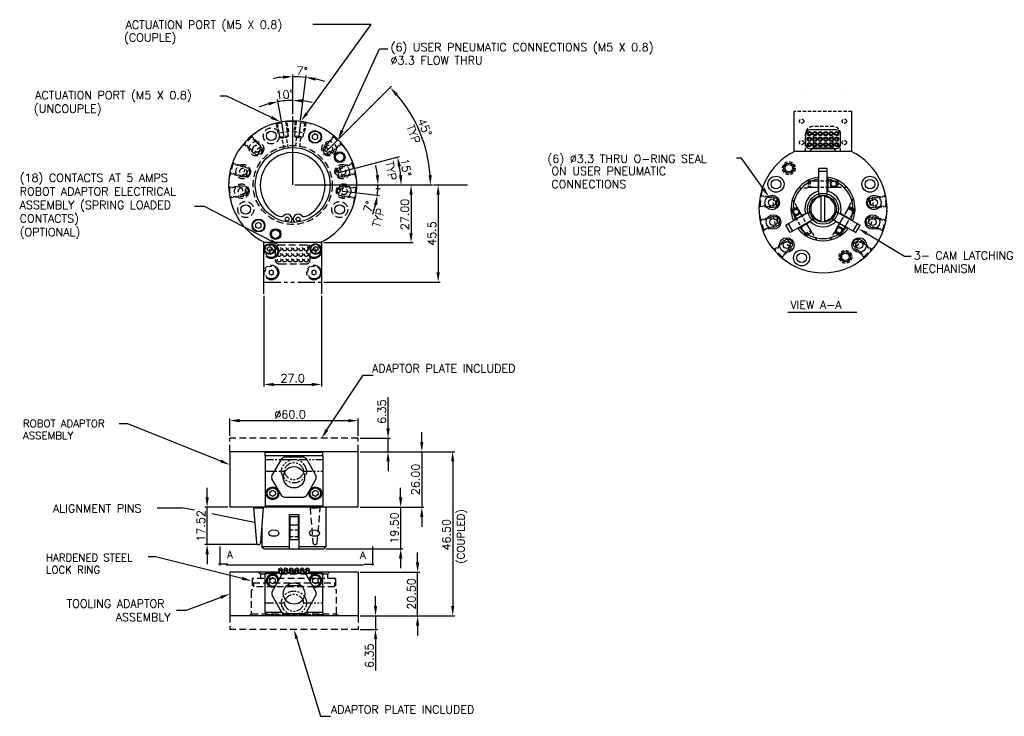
# Model space of a CAD drawing. Extents: x 179 to 640, y -81 to 245.
import ezdxf

# ---------------------------------------------------------------- set-up
doc = ezdxf.new("R2010")
doc.units = 0
doc.header["$LTSCALE"] = 12.7
doc.header["$MEASUREMENT"] = 0
doc.header["$PDMODE"] = 2
doc.header["$PDSIZE"] = 1
for name, pattern in [('HIDDEN', [0.375, 0.25, -0.125]), ('HIDDEN2', [0.1875, 0.125, -0.0625]), ('PHANTOM', [2.5, 1.25, -0.25, 0.25, -0.25, 0.25, -0.25]), ('PHANTOM2', [1.25, 0.625, -0.125, 0.125, -0.125, 0.125, -0.125])]:
    doc.linetypes.add(name, pattern=pattern)
doc.layers.get('0').update_dxf_attribs({"color": 4, "linetype": 'CONTINUOUS'})
doc.layers.get('DEFPOINTS').update_dxf_attribs({"linetype": 'CONTINUOUS'})
for name, color, linetype in [('0003-B38N', 7, 'CONTINUOUS'), ('DIM', 7, 'CONTINUOUS'), ('HIDDEN', 2, 'HIDDEN'), ('OBJECT', 4, 'CONTINUOUS'), ('PHANTOM', 1, 'PHANTOM'), ('TEXT', 7, 'CONTINUOUS')]:
    doc.layers.add(name, color=color, linetype=linetype)
doc.styles.add('BALLOON', font='romans', dxfattribs={"height": 3.5})
doc.styles.add('ROMANS', font='ROMANS', dxfattribs={"height": 3.81})

msp = doc.modelspace()

# ---------------------------------------------------------------- linework, layer by layer
at = {"color": 0, "linetype": 'ByBlock'}
for p, q in [((307.27, 200.47), (307.27, 219.1)), ((310.99, 197.66), (313.57, 218.72)), ((328.84, 188.95), (353.58, 213.7)), ((307.27, 200.47), (307.27, 208.01)), ((301.98, 197.42), (300.22, 207.39)), ((336.73, 175.28), (357.24, 180.77)), ((308.27, 167.38), (363.67, 167.38)), ((316.04, 167.38), (372.77, 167.38)), ((316.04, 167.38), (359, 167.38)), ((373.18, 167.38), (389.07, 167.38)), ((373.77, 167.38), (376.37, 167.38)), ((362.67, 162.81), (362.67, 144.95)), ((375.37, 162.81), (375.37, 126.45)), ((321.77, 140.38), (363.67, 140.38)), ((321.77, 121.88), (376.37, 121.88)), ((293.77, 115.38), (293.77, 72.94)), ((320.77, 115.38), (320.77, 72.94)), ((298.34, 73.94), (316.2, 73.94)), ((351.92, 53.38), (351.92, 67.99)), ((277.85, 49.81), (277.85, 57.99)), ((282.42, 56.99), (333.28, 56.99)), ((337.85, 49.81), (337.85, 57.99)), ((367.69, 47.03), (367.69, 51.6)), ((338.85, 48.81), (352.92, 48.81)), ((351.92, 42.46), (351.92, 48.81)), ((338.85, 42.46), (383.17, 42.46)), ((338.85, 42.46), (352.92, 42.46)), ((338.85, 42.46), (368.69, 42.46)), ((367.69, 42.46), (367.69, 16.46)), ((351.92, 37.89), (351.92, 33.32)), ((382.17, 37.89), (382.17, -29.86)), ((267.21, 21.03), (267.21, 25.6)), ((357.81, 21.03), (357.81, 25.6)), ((276.85, 16.46), (266.21, 16.46)), ((267.21, -1.06), (267.21, 16.46)), ((338.85, 16.46), (358.81, 16.46)), ((338.85, 16.46), (368.69, 16.46)), ((357.81, 16.46), (357.81, -3.04)), ((367.69, 11.89), (367.69, 7.32)), ((290.27, -1.06), (266.21, -1.06)), ((322.85, -3.04), (358.81, -3.04)), ((267.21, -5.63), (267.21, -10.2)), ((357.81, -7.61), (357.81, -12.18)), ((365.74, -9.36), (365.74, -4.79)), ((338.85, -13.93), (366.74, -13.93)), ((365.74, -34.43), (365.74, -13.93)), ((346.04, -29.86), (346.04, -25.29)), ((338.85, -34.43), (383.17, -34.43)), ((338.85, -34.43), (366.74, -34.43)), ((338.85, -34.43), (347.04, -34.43)), ((346.04, -34.43), (346.04, -40.78)), ((338.85, -40.78), (347.04, -40.78)), ((365.74, -39), (365.74, -43.57)), ((346.04, -45.35), (346.04, -59.96))]:
    msp.add_line(p, q, dxfattribs=at)
for radius, start, end in [(50.72, 95.1646, 100.3291), (50.72, 83, 90), (50.72, 72.6709, 77.8354), (64.5, 4.0606, 40.9394), (39.63, 106.6116, 113.2232), (39.63, 90, 100), (39.63, 76.7768, 83.3884), (50.73, 5.163, 9.837)]:
    msp.add_arc((307.27, 167.38), radius, start, end, dxfattribs=at)
for points in [[(302.67, 218.66), (302.74, 217.13), (307.27, 218.1)], [(317.83, 216.21), (318.09, 217.71), (313.45, 217.72)], [(355.44, 209.13), (356.55, 210.16), (352.88, 212.99)], [(311.79, 205.99), (311.88, 207.51), (307.27, 207.01)], [(295.77, 206.1), (296.12, 204.61), (300.39, 206.41)], [(356.51, 175.89), (358, 176.22), (356.28, 180.51)], [(358.56, 171.98), (357.04, 171.91), (358, 167.38)], [(372.37, 171.98), (370.85, 171.92), (371.77, 167.38)], [(361.91, 162.81), (363.43, 162.81), (362.67, 167.38)], [(374.61, 162.81), (376.13, 162.81), (375.37, 167.38)], [(361.91, 144.95), (363.43, 144.95), (362.67, 140.38)], [(374.61, 126.45), (376.13, 126.45), (375.37, 121.88)], [(298.34, 74.7), (298.34, 73.18), (293.77, 73.94)], [(316.2, 74.7), (316.2, 73.18), (320.77, 73.94)], [(282.42, 57.75), (282.42, 56.23), (277.85, 56.99)], [(333.28, 57.75), (333.28, 56.23), (337.85, 56.99)], [(351.16, 53.38), (352.68, 53.38), (351.92, 48.81)], [(366.93, 47.03), (368.46, 47.03), (367.69, 42.46)], [(351.16, 37.89), (352.68, 37.89), (351.92, 42.46)], [(381.41, 37.89), (382.93, 37.89), (382.17, 42.46)], [(266.45, 21.03), (267.98, 21.03), (267.21, 16.46)], [(357.05, 21.03), (358.58, 21.03), (357.81, 16.46)], [(366.93, 11.89), (368.46, 11.89), (367.69, 16.46)], [(266.45, -5.63), (267.98, -5.63), (267.21, -1.06)], [(357.05, -7.61), (358.58, -7.61), (357.81, -3.04)], [(364.97, -9.36), (366.5, -9.36), (365.74, -13.93)], [(345.28, -29.86), (346.8, -29.86), (346.04, -34.43)], [(381.41, -29.86), (382.93, -29.86), (382.17, -34.43)], [(364.97, -39), (366.5, -39), (365.74, -34.43)], [(345.28, -45.35), (346.8, -45.35), (346.04, -40.78)]]:
    msp.add_solid(points, dxfattribs=at)
at = {"layer": '0003-B38N', "color": 7, "linetype": 'Continuous'}
for p, q in [((293.77, 140.38), (294.2, 140.38)), ((320.35, 140.38), (320.77, 140.38))]:
    msp.add_line(p, q, dxfattribs=at)
at = {"layer": 'DEFPOINTS', "color": 0, "linetype": 'ByBlock'}
for p in [(309.34, 218.06), (304.97, 206.94), (307.27, 199.47), (307.27, 199.47), (302.06, 196.93), (302.06, 196.93), (302.15, 196.44), (310.87, 196.66), (310.93, 197.16), (303.28, 190.03), (310.07, 190.21), (328.13, 188.24), (322.83, 182.94), (369.57, 184.08), (328.52, 173.08), (335.77, 175.02), (357.81, 171.81), (307.27, 167.38), (307.27, 167.38), (307.27, 167.38), (307.27, 167.38), (307.27, 167.38), (315.04, 167.38), (315.04, 167.38), (372.18, 167.38), (372.77, 167.38), (330.6, 164.52), (330.6, 164.52), (336.55, 163.79), (336.55, 163.79), (284.62, 147.71), (293.27, 146.38), (320.77, 140.38), (362.67, 140.38), (320.77, 121.88), (375.37, 121.88), (293.77, 116.38), (320.77, 116.38), (388.07, 92.41), (320.77, 73.94), (337.85, 56.99), (277.85, 48.81), (337.85, 48.81), (337.85, 48.81), (337.85, 48.81), (337.85, 48.81), (337.85, 42.46), (337.85, 42.46), (337.85, 42.46), (351.92, 42.46), (267.21, 16.46), (277.85, 16.46), (337.85, 16.46), (337.85, 16.46), (367.69, 16.46), (291.27, -1.06), (293.85, -3.04), (321.85, -3.04), (357.81, -3.04), (277.85, -13.93), (337.85, -13.93), (337.85, -13.93), (365.74, -13.93), (337.85, -34.43), (337.85, -34.43), (337.85, -34.43), (382.17, -34.43), (337.85, -40.78), (337.85, -40.78), (346.04, -40.78)]:
    msp.add_point(p, dxfattribs=at)
at = {"layer": 'DIM', "ltscale": 0.5}
for p, q in [((303.28, 190.03), (302.15, 196.44)), ((303.28, 190.03), (302.15, 196.44)), ((310.87, 196.66), (310.07, 190.21)), ((322.83, 182.94), (328.13, 188.24)), ((322.83, 182.94), (328.13, 188.24)), ((328.52, 173.08), (335.77, 175.02)), ((328.52, 173.08), (335.77, 175.02))]:
    msp.add_line(p, q, dxfattribs=at)
at = {"layer": 'DIM'}
for p, q in [((308.27, 167.38), (348.17, 167.38)), ((330.6, 164.52), (336.55, 163.79)), ((330.6, 164.52), (336.55, 163.79)), ((337.54, 163.67), (347.86, 162.4)), ((539.14, 107.77), (571.4, 107.77)), ((243.88, 16.23), (255.37, 16.23)), ((261.33, 15), (255.37, 16.23)), ((284.64, 10.2), (269.37, 13.35)), ((289.44, 9.22), (284.64, 10.2)), ((276.13, -10.54), (340.36, -10.54))]:
    msp.add_line(p, q, dxfattribs=at)
at = {"layer": 'DIM', "linetype": 'Continuous'}
for p, q in [((273.1, -1.9), (273.1, -6.35)), ((344.56, -1.9), (344.56, -6.35)), ((273.1, -6.35), (273.1, -10.79)), ((344.56, -6.35), (344.56, -10.79)), ((276.91, -10.16), (272.46, -10.16)), ((340.75, -10.16), (345.19, -10.16))]:
    msp.add_line(p, q, dxfattribs=at)
at = {"layer": 'DIM'}
for points in [[(313.81, 200.89), (344.03, 242.54), (317.66, 242.54), (316.66, 242.54)], [(330.4, 192.84), (347.95, 231.17), (350.78, 231.17), (351.78, 231.17)], [(297.34, 198.98), (276.43, 209.04), (274.29, 209.04), (273.29, 209.04)], [(297.07, 141.28), (265.92, 157.37), (261.35, 157.37)], [(575.99, 144.65), (593.63, 134.02), (595.83, 134.02), (596.83, 134.02)], [(323.28, 52.62), (340.3, 78.29), (344.87, 78.29)], [(273.58, 38.05), (230.12, 55.48), (227.1, 55.48), (226.1, 55.48)], [(283.62, -16.93), (242.97, -6.86), (240.58, -6.86), (239.58, -6.86)], [(273.57, -25.79), (257.4, -31.9), (252.83, -31.9)], [(309.19, -45.14), (320.34, -81.49), (324.91, -81.49)]]:
    msp.add_lwpolyline(points, dxfattribs=at)
for start, end in [(6.5664, 13.1328), (353, 360), (339.8672, 346.4336)]:
    msp.add_arc((307.27, 167.38), 39.9, start, end, dxfattribs=at)
msp.add_point((347.14, 165.76), dxfattribs=at)
for points in [[(297.67, 199.66), (301.46, 197), (297.01, 198.29)], [(314.43, 200.45), (311.13, 197.19), (313.2, 201.34)], [(331.09, 192.52), (328.5, 188.69), (329.71, 193.16)], [(347.67, 171.99), (346.15, 171.9), (347.17, 167.38)], [(345.31, 158.16), (346.81, 157.89), (346.87, 162.52)], [(575.59, 144), (572.07, 147.01), (576.38, 145.31)], [(297.42, 141.96), (301.13, 139.18), (296.72, 140.6)], [(323.91, 52.2), (320.75, 48.81), (322.64, 53.04)], [(273.86, 38.75), (277.82, 36.35), (273.3, 37.34)], [(283.8, -16.19), (288.05, -18.03), (283.43, -17.67)], [(273.31, -25.08), (277.85, -24.18), (273.84, -26.5)], [(308.46, -45.37), (307.85, -40.78), (309.92, -44.92)]]:
    msp.add_solid(points, dxfattribs=at)
at = {"layer": 'HIDDEN'}
for p, q in [((307.07, 197.3), (297.23, 195.57)), ((305.9, 197.27), (315.83, 196.05)), ((282.88, 184.71), (289.95, 191.78)), ((301.31, 189.69), (302.39, 189.29)), ((304.36, 189.64), (302.39, 189.29)), ((305.25, 190.38), (304.36, 189.64)), ((308.09, 190.46), (308.99, 189.59)), ((308.09, 190.46), (312.06, 189.97)), ((310.98, 189.34), (308.99, 189.59)), ((312.06, 189.97), (310.98, 189.34)), ((324.6, 191.78), (324.65, 191.84)), ((331.67, 184.71), (324.6, 191.78)), ((293.2, 184.43), (290.23, 181.46)), ((293.2, 184.43), (292.57, 182.08)), ((321.34, 184.43), (321.97, 182.08)), ((331.67, 184.71), (331.72, 184.76)), ((277.48, 170.19), (280.07, 179.85)), ((290.23, 181.46), (292.57, 182.08)), ((324.31, 181.46), (321.97, 182.08)), ((334.47, 179.85), (334.55, 179.87)), ((337.06, 170.19), (334.47, 179.85)), ((285.48, 171.05), (286.56, 175.11)), ((285.48, 171.05), (287.19, 172.76)), ((286.56, 175.11), (287.19, 172.76)), ((327.98, 175.11), (327.35, 172.76)), ((329.07, 171.05), (327.35, 172.76)), ((278.6, 158.83), (277.38, 168.75)), ((285.69, 162.62), (285.18, 166.79)), ((285.18, 166.79), (286.64, 164.85)), ((329.36, 166.79), (327.9, 164.85)), ((330.9, 167), (336.86, 166.27)), ((335.94, 158.83), (337.16, 168.75)), ((337.06, 170.19), (337.14, 170.21)), ((337.16, 168.75), (337.24, 168.74)), ((285.69, 162.62), (286.64, 164.85)), ((328.85, 162.62), (327.9, 164.85)), ((526.86, 164.8), (525.64, 154.87)), ((584.2, 164.8), (584.28, 164.81)), ((584.2, 164.8), (585.42, 154.87)), ((335.94, 158.83), (336.02, 158.82)), ((533.95, 161.01), (533.44, 156.84)), ((533.44, 156.84), (534.9, 158.77)), ((533.95, 161.01), (534.9, 158.77)), ((567.3, 156.37), (567.8, 156.87)), ((570.52, 155.67), (567.58, 157.36)), ((570.08, 155.56), (567.8, 156.87)), ((577.11, 161.01), (576.16, 158.77)), ((577.62, 156.84), (576.16, 158.77)), ((577.11, 161.01), (577.62, 156.84)), ((525.64, 154.87), (525.56, 154.88)), ((525.74, 153.43), (525.66, 153.41)), ((525.74, 153.43), (528.33, 143.77)), ((533.74, 152.57), (534.82, 148.52)), ((533.74, 152.57), (535.45, 150.86)), ((542.85, 152.95), (544.58, 153.95)), ((567.3, 156.37), (561.05, 145.55)), ((569.9, 154.87), (563.9, 144.48)), ((569.9, 154.87), (567.3, 156.37)), ((569.9, 154.87), (570.08, 155.56)), ((577.32, 152.57), (575.61, 150.86)), ((577.32, 152.57), (576.24, 148.52)), ((577.32, 152.57), (576.24, 148.52)), ((585.32, 153.43), (582.73, 143.77)), ((585.32, 153.43), (585.4, 153.41)), ((585.42, 154.87), (585.5, 154.88)), ((534.82, 148.52), (535.45, 150.86)), ((561.26, 145.42), (562.76, 148.02)), ((564.93, 146.77), (562.76, 148.02)), ((564.71, 146.89), (562.98, 147.89)), ((576.24, 148.52), (575.61, 150.86)), ((528.33, 143.77), (528.25, 143.75)), ((547.54, 143.54), (550.48, 145.24)), ((561.05, 145.55), (563.65, 144.05)), ((561.05, 145.55), (561.23, 144.86)), ((562.96, 143.86), (561.23, 144.86)), ((562.96, 143.86), (563.65, 144.05)), ((563.43, 144.17), (564.93, 146.77)), ((563.9, 144.48), (563.65, 144.05)), ((313.4, 139.18), (301.13, 139.18)), ((531.14, 138.92), (531.08, 138.86)), ((531.14, 138.92), (538.21, 131.84)), ((538.49, 142.17), (541.46, 139.2)), ((538.49, 142.17), (540.83, 141.54)), ((541.46, 139.2), (540.83, 141.54)), ((572.57, 142.17), (569.6, 139.2)), ((569.6, 139.2), (570.23, 141.54)), ((572.57, 142.17), (570.23, 141.54)), ((579.93, 138.92), (572.85, 131.84)), ((579.93, 138.92), (579.98, 138.86)), ((299.13, 137.18), (299.13, 132.38)), ((315.4, 132.38), (315.4, 137.18)), ((301.13, 130.38), (313.4, 130.38)), ((538.21, 131.84), (538.15, 131.79)), ((572.85, 131.84), (572.91, 131.79)), ((337.85, 48.81), (277.85, 48.81)), ((277.85, 42.46), (277.85, 48.81)), ((337.85, 42.46), (337.85, 48.81)), ((315.38, 16.46), (315.38, 16.21)), ((315.38, 16.21), (316.76, -0.04)), ((315.38, 16.21), (320.16, 16.21)), ((318.79, -0.04), (320.16, 16.21)), ((320.16, 16.46), (320.16, 16.21)), ((288.35, -17.13), (288.35, -21.93)), ((288.86, -16.93), (288.36, -17.43)), ((288.36, -17.43), (288.36, -18.93)), ((327.15, -16.93), (288.55, -16.93)), ((292.15, -14.93), (291.15, -13.93)), ((323.55, -14.93), (292.15, -14.93)), ((292.15, -14.93), (292.15, -16.93)), ((324.55, -13.93), (323.55, -14.93)), ((323.55, -14.93), (323.55, -16.93)), ((327.33, -17.43), (326.83, -16.93)), ((327.33, -17.43), (327.33, -18.93)), ((327.35, -17.13), (327.35, -21.93)), ((288.35, -21.93), (287.85, -22.79)), ((287.85, -22.79), (287.85, -33.43)), ((288.36, -18.93), (288.65, -18.93)), ((288.65, -18.93), (327.05, -18.93)), ((288.85, -19.13), (288.85, -20.83)), ((326.85, -20.83), (288.85, -20.83)), ((326.85, -19.13), (326.85, -20.83)), ((327.05, -18.93), (327.33, -18.93)), ((327.35, -21.93), (327.85, -22.79)), ((327.85, -33.43), (327.85, -22.79)), ((277.85, -34.43), (277.85, -40.78)), ((287.85, -33.43), (286.85, -34.43)), ((287.85, -33.43), (327.85, -33.43)), ((327.85, -33.43), (328.85, -34.43)), ((337.85, -34.43), (337.85, -40.78)), ((337.85, -40.78), (277.85, -40.78))]:
    msp.add_line(p, q, dxfattribs=at)
at = {"layer": 'HIDDEN', "ltscale": 0.5}
for p, q in [((300.47, 191.57), (299.69, 196)), ((301.31, 189.69), (300.18, 196.09)), ((305.25, 190.38), (304.12, 196.78)), ((305.39, 192.44), (304.61, 196.87)), ((308.39, 196.97), (307.84, 192.5)), ((308.88, 196.91), (308.09, 190.46)), ((312.85, 196.42), (312.06, 189.97)), ((313.35, 196.36), (312.8, 191.89)), ((293.2, 184.43), (287.9, 189.73)), ((292.42, 185.77), (288.18, 190.01)), ((305.39, 192.44), (300.47, 191.57)), ((305.25, 190.38), (301.31, 189.69)), ((303.25, 184.42), (302.39, 189.29)), ((305.22, 184.76), (304.36, 189.64)), ((307.84, 192.5), (312.8, 191.89)), ((308.99, 189.59), (308.41, 184.85)), ((310.98, 189.34), (310.39, 184.6)), ((321.34, 184.43), (326.65, 189.73)), ((322.12, 185.77), (326.36, 190.01)), ((288.89, 182.23), (284.64, 186.48)), ((290.23, 181.46), (284.93, 186.76)), ((288.89, 182.23), (292.42, 185.77)), ((324.31, 181.46), (321.34, 184.43)), ((325.66, 182.23), (322.12, 185.77)), ((324.31, 181.46), (329.62, 186.76)), ((325.66, 182.23), (329.9, 186.48)), ((286.56, 175.11), (279.32, 177.05)), ((285.22, 175.88), (279.42, 177.43)), ((283.93, 171.05), (285.22, 175.88)), ((327.98, 175.11), (335.22, 177.05)), ((329.32, 175.88), (335.12, 177.43)), ((330.62, 171.05), (329.32, 175.88)), ((283.93, 171.05), (278.13, 172.6)), ((285.48, 171.05), (278.23, 172.99)), ((329.07, 171.05), (327.98, 175.11)), ((329.07, 171.05), (336.31, 172.99)), ((330.62, 171.05), (336.41, 172.6)), ((283.64, 167), (277.69, 166.27)), ((285.18, 166.79), (277.74, 165.87)), ((284.25, 162.04), (283.64, 167)), ((328.85, 162.62), (329.36, 166.79)), ((329.36, 166.79), (336.81, 165.87)), ((330.29, 162.04), (330.9, 167)), ((544.24, 166.11), (548.53, 166.11)), ((548.53, 169.51), (548.53, 166.11)), ((548.53, 169.36), (553.28, 169.36)), ((548.53, 166.36), (553.28, 166.36)), ((549.54, 169.36), (548.86, 169.18)), ((548.86, 169.18), (548.86, 166.55)), ((549.54, 166.36), (548.86, 166.55)), ((549.54, 169.36), (561.54, 169.36)), ((549.54, 169.36), (549.54, 166.36)), ((549.54, 166.36), (562.04, 166.36)), ((557.78, 169.36), (562.79, 169.36)), ((557.78, 166.36), (566.6, 166.36)), ((562.04, 169.11), (559.04, 169.11)), ((559.04, 169.11), (559.04, 166.61)), ((562.04, 166.61), (559.04, 166.61)), ((562.04, 166.36), (562.04, 169.36)), ((562.54, 168.86), (562.04, 169.36)), ((562.04, 166.36), (562.54, 166.86)), ((562.54, 168.86), (562.54, 166.86)), ((285.69, 162.62), (278.25, 161.7)), ((284.25, 162.04), (278.3, 161.31)), ((328.85, 162.62), (336.3, 161.7)), ((330.29, 162.04), (336.25, 161.31)), ((533.95, 161.01), (526.51, 161.92)), ((532.51, 161.59), (526.56, 162.32)), ((532.51, 161.59), (531.9, 156.62)), ((577.11, 161.01), (584.55, 161.92)), ((578.55, 161.59), (584.51, 162.32)), ((578.55, 161.59), (579.16, 156.62)), ((531.9, 156.62), (525.95, 157.35)), ((533.44, 156.84), (525.99, 157.75)), ((543.52, 156.8), (540.92, 155.3)), ((541.1, 155.98), (542.83, 156.98)), ((545.64, 153.13), (541.23, 160.76)), ((543.52, 156.8), (542.83, 156.98)), ((549.77, 145.97), (543.52, 156.8)), ((567.8, 157.24), (565.42, 153.13)), ((569.73, 161.08), (567.58, 157.36)), ((577.62, 156.84), (585.07, 157.75)), ((579.16, 156.62), (585.12, 157.35)), ((532.18, 152.57), (526.39, 151.02)), ((533.74, 152.57), (526.49, 150.63)), ((532.18, 152.57), (533.48, 147.74)), ((543.04, 151.63), (540.53, 155.97)), ((541.1, 155.98), (540.92, 155.3)), ((541.14, 155.42), (542.64, 152.82)), ((547.17, 144.47), (541.17, 154.86)), ((542.64, 152.82), (544.8, 154.07)), ((543.3, 156.67), (544.8, 154.07)), ((570.4, 155.74), (568.02, 151.63)), ((577.32, 152.57), (584.57, 150.63)), ((578.88, 152.57), (577.58, 147.74)), ((578.88, 152.57), (584.67, 151.02)), ((534.82, 148.52), (527.58, 146.58)), ((533.48, 147.74), (527.68, 146.19)), ((547.66, 143.62), (545.29, 147.73)), ((550.26, 145.12), (547.89, 149.23)), ((563.17, 149.23), (558.77, 141.59)), ((565.77, 147.73), (563.27, 143.39)), ((576.24, 148.52), (583.48, 146.58)), ((577.58, 147.74), (583.38, 146.19)), ((547.17, 144.47), (549.77, 145.97)), ((547.17, 144.47), (547.67, 143.97)), ((547.67, 143.97), (549.95, 145.29)), ((549.77, 145.97), (549.95, 145.29)), ((552.62, 141.52), (550.48, 145.24)), ((537.15, 141.39), (532.9, 137.15)), ((538.49, 142.17), (533.19, 136.87)), ((541.46, 139.2), (536.16, 133.9)), ((537.15, 141.39), (540.68, 137.85)), ((569.6, 139.2), (574.91, 133.9)), ((573.92, 141.39), (570.38, 137.85)), ((572.57, 142.17), (577.88, 136.87)), ((573.92, 141.39), (578.16, 137.15)), ((540.68, 137.85), (536.44, 133.61)), ((570.38, 137.85), (574.62, 133.61)), ((305.85, 5.89), (309.85, 5.89)), ((305.85, 2.79), (309.85, 2.79))]:
    msp.add_line(p, q, dxfattribs=at)
at = {"layer": 'HIDDEN', "linetype": 'HIDDEN'}
msp.add_line((320.16, 16.21), (315.38, 16.21), dxfattribs=at)
at = {"layer": 'HIDDEN'}
for centre, radius in [((297.27, 190.38), 3.75), ((290.3, 184.35), 3.4), ((290.3, 184.35), 1.65), ((307.27, 167.38), 18.5), ((324.24, 184.35), 3.4), ((324.24, 184.35), 1.65), ((284.09, 173.6), 3.4), ((284.09, 173.6), 1.65), ((330.45, 173.6), 3.4), ((330.45, 173.6), 1.65), ((283.45, 164.46), 3.4), ((283.45, 164.46), 1.65), ((331.09, 164.46), 3.4), ((331.09, 164.46), 1.65), ((285.27, 155.88), 3.75), ((329.27, 155.88), 3.75), ((300.92, 137.38), 0.875), ((300.92, 134.78), 0.875), ((303.46, 137.38), 0.875), ((303.46, 134.78), 0.875), ((306, 137.38), 0.875), ((306, 134.78), 0.875), ((308.54, 137.38), 0.875), ((308.54, 134.78), 0.875), ((311.08, 137.38), 0.875), ((311.08, 134.78), 0.875), ((313.62, 137.38), 0.875), ((313.62, 134.78), 0.875), ((300.92, 132.18), 0.875), ((303.46, 132.18), 0.875), ((306, 132.18), 0.875), ((308.54, 132.18), 0.875), ((311.08, 132.18), 0.875), ((313.62, 132.18), 0.875)]:
    msp.add_circle(centre, radius, dxfattribs=at)
at = {"layer": 'HIDDEN', "ltscale": 0.5}
for centre, radius in [((539.53, 175.24), 3), ((560.53, 167.86), 1.5), ((542.96, 154.76), 1.5), ((563.1, 146.1), 1.5), ((566.03, 133.74), 3)]:
    msp.add_circle(centre, radius, dxfattribs=at)
for centre, start, end in [((551.45, 167.86), 153.0361, 206.9639), ((547.52, 146.87), 273.0361, 326.9639)]:
    msp.add_arc(centre, 2.9, start, end, dxfattribs=at)
at = {"layer": 'HIDDEN'}
for centre, radius, start, end in [((567.65, 153.97), 2.9, 33.0361, 86.9639), ((301.13, 137.18), 2, 90, 180), ((313.4, 137.18), 2, 0, 90), ((301.13, 132.38), 2, 180, 270), ((313.4, 132.38), 2, 270, 0), ((317.77, -0.04), 1.02, 180.0001, 359.9999), ((288.55, -17.13), 0.2, 90, 180), ((327.15, -17.13), 0.2, 0, 90), ((288.65, -19.13), 0.2, 0, 90), ((327.05, -19.13), 0.2, 90, 180)]:
    msp.add_arc(centre, radius, start, end, dxfattribs=at)
at = {"layer": 'OBJECT'}
for p, q in [((545.1, 212.24), (545.08, 212.24)), ((565.96, 212.24), (565.98, 212.24)), ((542.03, 183.24), (542.03, 201.74)), ((569.03, 183.24), (569.03, 201.74)), ((289.95, 191.78), (289.89, 191.84)), ((317.77, 191.33), (316.52, 190.61)), ((316.52, 189.16), (316.52, 190.61)), ((317.77, 188.44), (316.52, 189.16)), ((319.02, 190.61), (317.77, 191.33)), ((319.02, 189.16), (317.77, 188.44)), ((319.02, 189.16), (319.02, 190.61)), ((547.4, 191.24), (547.4, 186.44)), ((561.67, 193.24), (549.4, 193.24)), ((550.92, 190.24), (550.92, 184.74)), ((560.15, 190.24), (560.15, 184.74)), ((563.67, 186.44), (563.67, 191.24)), ((282.88, 184.71), (282.82, 184.76)), ((549.4, 184.44), (561.67, 184.44)), ((550.92, 184.74), (549.42, 183.24)), ((550.92, 184.74), (560.15, 184.74)), ((560.15, 184.74), (561.65, 183.24)), ((280.07, 179.85), (279.99, 179.87)), ((542.03, 183.24), (542.45, 183.24)), ((542.03, 183.24), (569.03, 183.24)), ((542.45, 183.24), (568.61, 183.24)), ((568.61, 183.24), (569.03, 183.24)), ((553.28, 171.07), (553.28, 164.44)), ((553.53, 162.46), (553.53, 175.14)), ((557.53, 175.14), (553.53, 175.14)), ((557.53, 173.75), (553.53, 173.75)), ((557.53, 162.46), (557.53, 175.14)), ((557.78, 171.07), (557.78, 164.44)), ((277.38, 168.75), (277.3, 168.74)), ((277.48, 170.19), (277.41, 170.21)), ((557.53, 162.46), (553.53, 162.46)), ((554.73, 150.04), (554.73, 162.44)), ((556.33, 150.04), (556.33, 162.44)), ((278.6, 158.83), (278.52, 158.82)), ((549.14, 154.86), (538.16, 148.52)), ((541.17, 154.86), (540.92, 155.3)), ((541.56, 150.77), (547.31, 154.09)), ((551.14, 151.4), (549.14, 154.86)), ((559.92, 151.4), (561.92, 154.86)), ((561.92, 154.86), (572.9, 148.52)), ((569.5, 150.77), (563.75, 154.09)), ((291.27, 149.83), (290.02, 149.11)), ((290.02, 147.66), (290.02, 149.11)), ((291.27, 146.94), (290.02, 147.66)), ((292.52, 149.11), (291.27, 149.83)), ((292.52, 147.66), (291.27, 146.94)), ((292.52, 147.66), (292.52, 149.11)), ((540.16, 145.06), (538.16, 148.52)), ((541.36, 145.75), (539.36, 149.22)), ((551.14, 151.4), (540.16, 145.06)), ((543.81, 146.88), (549.56, 150.19)), ((559.92, 151.4), (570.9, 145.06)), ((567.25, 146.88), (561.5, 150.19)), ((569.7, 145.75), (571.7, 149.22)), ((570.9, 145.06), (572.9, 148.52)), ((582.73, 143.77), (582.81, 143.75)), ((337.85, 42.46), (277.85, 42.46)), ((277.85, 42.46), (277.85, 16.46)), ((337.85, 16.46), (337.85, 42.46)), ((337.85, 16.46), (277.85, 16.46)), ((288.88, 16.46), (288.88, 16.21)), ((288.88, 16.21), (290.26, -0.04)), ((288.88, 16.21), (293.66, 16.21)), ((292.29, -0.04), (293.66, 16.21)), ((293.66, 16.46), (293.66, 16.21)), ((322.85, 16.46), (322.85, -2.04)), ((305.6, 12.96), (305.6, -3.04)), ((305.6, 12.96), (310.1, 12.96)), ((305.85, 12.17), (305.85, 1.34)), ((305.85, 12.17), (309.85, 12.17)), ((309.85, 12.17), (309.85, 1.34)), ((310.1, 12.96), (310.1, -3.04)), ((292.85, 6.62), (292.85, -2.04)), ((305.85, 8.21), (309.85, 8.21)), ((305.85, 1.34), (309.85, 1.34)), ((305.6, -2.04), (292.85, -2.04)), ((292.85, -2.04), (293.85, -3.04)), ((293.85, -3.04), (321.85, -3.04)), ((322.85, -2.04), (310.1, -2.04)), ((321.85, -3.04), (322.85, -2.04)), ((277.85, -13.93), (277.85, -34.43)), ((300.95, -13.93), (277.85, -13.93)), ((303.49, -13.93), (302.12, -13.93)), ((306.03, -13.93), (304.66, -13.93)), ((308.57, -13.93), (307.2, -13.93)), ((311.11, -13.93), (309.74, -13.93)), ((313.65, -13.93), (312.28, -13.93)), ((337.85, -13.93), (314.82, -13.93)), ((337.85, -13.93), (337.85, -34.43)), ((337.85, -34.43), (277.85, -34.43))]:
    msp.add_line(p, q, dxfattribs=at)
at = {"layer": 'OBJECT', "ltscale": 0.5}
for p, q in [((559.04, 168.86), (559.04, 166.86)), ((561.54, 169.36), (562.04, 169.36))]:
    msp.add_line(p, q, dxfattribs=at)
at = {"layer": 'OBJECT', "linetype": 'Continuous'}
for p, q in [((293.77, 116.38), (293.77, 140.38)), ((320.35, 140.38), (294.2, 140.38)), ((295.52, 137.96), (296.52, 138.54)), ((296.52, 138.54), (297.52, 137.96)), ((317.02, 137.96), (318.02, 138.54)), ((318.02, 138.54), (319.02, 137.96)), ((320.77, 140.38), (320.77, 116.38)), ((295.52, 136.81), (295.52, 137.96)), ((296.52, 136.23), (295.52, 136.81)), ((297.52, 136.81), (296.52, 136.23)), ((297.52, 137.96), (297.52, 136.81)), ((317.02, 136.81), (317.02, 137.96)), ((318.02, 136.23), (317.02, 136.81)), ((319.02, 136.81), (318.02, 136.23)), ((319.02, 137.96), (319.02, 136.81)), ((296.84, 111.38), (296.82, 111.38)), ((321.35, 42.05), (294.35, 42.05)), ((294.35, 40.46), (294.35, 42.05)), ((294.77, 42.46), (294.77, 42.05)), ((320.93, 42.05), (320.93, 42.46)), ((321.35, 40.46), (321.35, 42.05)), ((294.35, 40.46), (294.35, 16.96)), ((321.35, 40.46), (294.35, 40.46)), ((321.35, 40.46), (294.35, 40.46)), ((302.04, 39.15), (297.42, 31.15)), ((312.47, 39.84), (303.23, 39.84)), ((318.28, 31.15), (313.66, 39.15)), ((321.35, 40.46), (321.35, 16.96)), ((297.42, 29.77), (302.04, 21.78)), ((313.66, 21.78), (318.28, 29.77)), ((296.54, 23.57), (297.72, 24.4)), ((296.67, 22.13), (296.54, 23.57)), ((297.72, 24.4), (299.03, 23.8)), ((299.03, 23.8), (299.16, 22.36)), ((316.54, 23.57), (317.72, 24.4)), ((316.67, 22.13), (316.54, 23.57)), ((317.72, 24.4), (319.03, 23.8)), ((319.03, 23.8), (319.16, 22.36)), ((297.98, 21.53), (296.67, 22.13)), ((299.16, 22.36), (297.98, 21.53)), ((303.23, 21.09), (312.47, 21.09)), ((317.98, 21.53), (316.67, 22.13)), ((319.16, 22.36), (317.98, 21.53)), ((321.35, 16.96), (294.35, 16.96)), ((294.77, 16.96), (294.77, 16.46)), ((320.93, 16.46), (320.93, 16.96)), ((300.55, -12.82), (300.55, -13.2)), ((300.55, -13.2), (302.51, -13.2)), ((301.53, -12.18), (300.69, -12.55)), ((300.95, -13.2), (300.95, -14.47)), ((302.38, -12.55), (301.53, -12.18)), ((302.12, -14.47), (302.12, -13.2)), ((302.51, -13.2), (302.51, -12.82)), ((303.09, -12.82), (303.09, -13.2)), ((303.09, -13.2), (305.05, -13.2)), ((304.07, -12.18), (303.23, -12.55)), ((303.49, -13.2), (303.49, -14.47)), ((304.92, -12.55), (304.07, -12.18)), ((304.66, -14.47), (304.66, -13.2)), ((305.05, -13.2), (305.05, -12.82)), ((305.63, -12.82), (305.63, -13.2)), ((305.63, -13.2), (307.59, -13.2)), ((306.61, -12.18), (305.77, -12.55)), ((306.03, -13.2), (306.03, -14.47)), ((307.46, -12.55), (306.61, -12.18)), ((307.2, -14.47), (307.2, -13.2)), ((307.59, -13.2), (307.59, -12.82)), ((308.17, -12.82), (308.17, -13.2)), ((308.17, -13.2), (310.13, -13.2)), ((309.15, -12.18), (308.31, -12.55)), ((308.57, -13.2), (308.57, -14.47)), ((310, -12.55), (309.15, -12.18)), ((309.74, -14.47), (309.74, -13.2)), ((310.13, -13.2), (310.13, -12.82)), ((310.71, -12.82), (310.71, -13.2)), ((310.71, -13.2), (312.67, -13.2)), ((311.69, -12.18), (310.85, -12.55)), ((311.11, -13.2), (311.11, -14.47)), ((312.54, -12.55), (311.69, -12.18)), ((312.28, -14.47), (312.28, -13.2)), ((312.67, -13.2), (312.67, -12.82)), ((313.25, -12.82), (313.25, -13.2)), ((313.25, -13.2), (315.21, -13.2)), ((314.23, -12.18), (313.39, -12.55)), ((313.65, -13.2), (313.65, -14.47)), ((315.08, -12.55), (314.23, -12.18)), ((314.82, -14.47), (314.82, -13.2)), ((315.21, -13.2), (315.21, -12.82)), ((294.38, -32.72), (294.38, -14.47)), ((294.38, -14.47), (321.38, -14.47)), ((294.82, -13.93), (294.82, -14.47)), ((296.57, -17.36), (297.75, -16.53)), ((296.71, -18.8), (296.57, -17.36)), ((302.07, -15.28), (297.46, -23.28)), ((297.75, -16.53), (299.06, -17.13)), ((299.06, -17.13), (299.2, -18.57)), ((312.5, -14.59), (303.27, -14.59)), ((318.31, -23.28), (313.7, -15.28)), ((316.57, -17.41), (317.75, -16.57)), ((316.71, -18.84), (316.57, -17.41)), ((317.75, -16.57), (319.06, -17.17)), ((319.06, -17.17), (319.2, -18.61)), ((320.97, -14.47), (320.97, -13.93)), ((321.38, -32.72), (321.38, -14.47)), ((298.02, -19.4), (296.71, -18.8)), ((299.2, -18.57), (298.02, -19.4)), ((304.58, -20.22), (311.19, -20.22)), ((318.02, -19.45), (316.71, -18.84)), ((319.2, -18.61), (318.02, -19.45)), ((297.46, -24.66), (302.07, -32.65)), ((313.7, -32.65), (318.31, -24.66)), ((294.38, -32.72), (302.17, -32.72)), ((294.38, -32.72), (302.17, -32.72)), ((294.38, -32.72), (294.38, -34.31)), ((294.38, -34.31), (321.38, -34.31)), ((294.77, -34.31), (294.77, -34.43)), ((303.27, -33.34), (312.5, -33.34)), ((313.6, -32.72), (321.38, -32.72)), ((313.6, -32.72), (321.38, -32.72)), ((320.93, -34.43), (320.93, -34.31)), ((321.38, -32.72), (321.38, -34.31))]:
    msp.add_line(p, q, dxfattribs=at)
at = {"layer": 'OBJECT', "linetype": 'HIDDEN'}
msp.add_line((293.66, 16.21), (288.88, 16.21), dxfattribs=at)
at = {"layer": 'OBJECT'}
for centre, radius in [((297.27, 190.38), 2.25), ((317.77, 189.88), 3), ((317.77, 189.88), 2.75), ((549.18, 191.44), 0.98), ((549.18, 188.84), 0.98), ((549.18, 191.44), 0.68), ((549.18, 188.84), 0.68), ((549.18, 191.44), 0.635), ((549.18, 188.84), 0.635), ((551.72, 191.44), 0.98), ((551.72, 188.84), 0.98), ((551.72, 191.44), 0.68), ((551.72, 188.84), 0.68), ((551.72, 191.44), 0.635), ((551.72, 188.84), 0.635), ((554.26, 191.44), 0.98), ((554.26, 188.84), 0.98), ((554.26, 191.44), 0.68), ((554.26, 188.84), 0.68), ((554.26, 191.44), 0.635), ((554.26, 188.84), 0.635), ((556.8, 191.44), 0.98), ((556.8, 188.84), 0.98), ((556.8, 191.44), 0.68), ((556.8, 188.84), 0.68), ((556.8, 191.44), 0.635), ((556.8, 188.84), 0.635), ((559.34, 191.44), 0.98), ((559.34, 188.84), 0.98), ((559.34, 191.44), 0.68), ((559.34, 188.84), 0.68), ((559.34, 191.44), 0.635), ((559.34, 188.84), 0.635), ((561.88, 191.44), 0.98), ((561.88, 188.84), 0.98), ((561.88, 191.44), 0.68), ((561.88, 188.84), 0.68), ((561.88, 191.44), 0.635), ((561.88, 188.84), 0.635), ((307.27, 167.38), 17.52), ((549.18, 186.24), 0.98), ((549.18, 186.24), 0.68), ((549.18, 186.24), 0.635), ((551.72, 186.24), 0.98), ((551.72, 186.24), 0.68), ((551.72, 186.24), 0.635), ((554.26, 186.24), 0.98), ((554.26, 186.24), 0.68), ((554.26, 186.24), 0.635), ((556.8, 186.24), 0.98), ((556.8, 186.24), 0.68), ((556.8, 186.24), 0.635), ((559.34, 186.24), 0.98), ((559.34, 186.24), 0.68), ((559.34, 186.24), 0.635), ((561.88, 186.24), 0.98), ((561.88, 186.24), 0.68), ((561.88, 186.24), 0.635), ((329.27, 180.38), 2.5), ((329.27, 180.38), 2), ((539.53, 175.24), 2.4), ((539.53, 175.24), 1.75), ((533.53, 167.74), 3.75), ((577.53, 167.74), 3.75), ((533.53, 167.74), 2.25), ((577.53, 167.74), 2.25), ((531.71, 159.16), 3.4), ((555.53, 156.24), 7.25), ((555.53, 156.24), 6.25), ((579.35, 159.16), 3.4), ((285.27, 155.88), 2.25), ((329.27, 155.88), 2.25), ((531.71, 159.16), 1.65), ((579.35, 159.16), 1.65), ((304.67, 151.39), 0.908), ((309.79, 151.39), 0.908), ((532.35, 150.03), 3.4), ((542.96, 154.76), 1.24), ((578.71, 150.03), 3.4), ((291.27, 148.38), 3), ((291.27, 148.38), 3), ((291.27, 148.38), 2.75), ((532.35, 150.03), 1.65), ((578.71, 150.03), 1.65), ((299.27, 144.38), 2.5), ((299.27, 144.38), 2), ((563.1, 146.1), 1.24), ((538.56, 139.27), 3.4), ((538.56, 139.27), 1.65), ((572.5, 139.27), 3.4), ((572.5, 139.27), 1.65), ((545.53, 133.24), 3.75), ((545.53, 133.24), 2.25), ((566.03, 133.74), 2.4), ((566.03, 133.74), 1.75)]:
    msp.add_circle(centre, radius, dxfattribs=at)
at = {"layer": 'OBJECT', "ltscale": 0.5}
msp.add_circle((560.53, 167.86), 1.24, dxfattribs=at)
at = {"layer": 'OBJECT', "linetype": 'Continuous'}
for centre, radius in [((296.52, 137.38), 2.5), ((296.52, 137.38), 2.35), ((318.02, 137.38), 2.5), ((318.02, 137.38), 2.35), ((307.85, 30.46), 5), ((297.85, 22.96), 3), ((297.85, 22.96), 2.75), ((297.85, 22.96), 2.5), ((317.85, 22.96), 3), ((317.85, 22.96), 2.75), ((317.85, 22.96), 2.5), ((307.88, -23.97), 5)]:
    msp.add_circle(centre, radius, dxfattribs=at)
at = {"layer": 'OBJECT'}
for centre, radius, start, end in [((307.27, 167.38), 30, 295.8419, 244.1581), ((549.4, 191.24), 2, 90, 180), ((561.67, 191.24), 2, 0, 90), ((549.4, 186.44), 2, 180, 270), ((561.67, 186.44), 2, 270, 0), ((307.27, 167.38), 15.2, 339.3756, 200.6244), ((555.53, 156.24), 30, 115.8419, 64.1581), ((555.53, 156.24), 15, 97.6623, 202.3377), ((555.53, 156.24), 15, 337.6623, 82.3377), ((555.53, 156.24), 14, 99.2484, 200.7516), ((555.53, 156.24), 14, 339.2484, 80.7516), ((306.69, 165.62), 14.1, 194.7273, 246.0515), ((307.86, 165.62), 14.1, 293.6481, 345.2727), ((555.53, 156.24), 8.5, 105.3495, 194.6505), ((555.53, 156.24), 5.75, 97.9975, 262.0025), ((555.53, 156.24), 5.75, 277.9975, 82.0025), ((555.53, 156.24), 8.5, 345.3495, 74.6505), ((301.77, 154.55), 2, 246.0515, 312.4861), ((304.67, 151.39), 2.29, 318.578, 132.4861), ((309.79, 151.39), 2.29, 47.0094, 221.5551), ((312.71, 154.53), 2, 227.0094, 293.6481), ((555.53, 156.24), 8.5, 225.3495, 314.6505), ((555.53, 156.24), 15, 217.6623, 322.3377), ((555.53, 156.24), 14, 219.2484, 320.7516), ((291.27, -0.04), 1.02, 180.0001, 359.9999)]:
    msp.add_arc(centre, radius, start, end, dxfattribs=at)
at = {"layer": 'OBJECT', "linetype": 'Continuous'}
for centre, radius, start, end in [((307.85, 30.46), 10.45, 116.2168, 123.7832), ((307.85, 30.46), 10.45, 56.2168, 63.7832), ((307.85, 30.46), 10.45, 176.2168, 183.7832), ((307.85, 30.46), 10.45, 356.2168, 3.7832), ((307.85, 30.46), 10.45, 236.2168, 243.7832), ((307.85, 30.46), 10.45, 296.2168, 303.7832), ((297.88, -17.97), 3, 10.3812, 289.4712), ((297.88, -17.97), 2.75, 3.7982, 296.2018), ((297.88, -17.97), 2.5, 0, 306.0785), ((297.88, -17.97), 2.5, 353.9215, 0), ((307.88, -23.97), 10.45, 116.2168, 123.7832), ((307.88, -23.97), 10.45, 56.2168, 63.7832), ((317.88, -18.01), 3, 0, 168.9992), ((317.88, -18.01), 2.75, 0, 175.4175), ((317.88, -18.01), 2.5, 0, 184.9097), ((317.88, -18.01), 2.5, 235.0903, 0), ((317.88, -18.01), 2.75, 244.5825, 0), ((317.88, -18.01), 3, 251.0008, 0), ((307.88, -23.97), 10.45, 176.2168, 183.7832), ((307.88, -23.97), 10.45, 356.2168, 3.7832), ((307.88, -23.97), 10.45, 236.2168, 243.7832), ((307.88, -23.97), 10.45, 296.2168, 303.7832)]:
    msp.add_arc(centre, radius, start, end, dxfattribs=at)
at = {"layer": 'OBJECT'}
for centre in [(298.47, 4.34), (317.5, 4.34)]:
    msp.add_ellipse(centre, major_axis=(2.38, 0), ratio=0.64151, dxfattribs=at)
at = {"layer": 'OBJECT', "linetype": 'Continuous'}
for centre, major_axis, ratio, start_param, end_param in [((301.53, -12.18), (0.964, 0.696), 0.256074, 2.435102, 2.958701), ((301.53, -12.18), (0.98, 0), 0.753554, -2.617994, -0.523599), ((301.53, -12.18), (-0.964, 0.696), 0.256074, -2.958701, -2.435102), ((304.07, -12.18), (0.964, 0.696), 0.256074, 2.435102, 2.958701), ((304.07, -12.18), (0.98, 0), 0.753554, -2.617994, -0.523599), ((304.07, -12.18), (-0.964, 0.696), 0.256074, -2.958701, -2.435102), ((306.61, -12.18), (0.964, 0.696), 0.256074, 2.435102, 2.958701), ((306.61, -12.18), (0.98, 0), 0.753554, -2.617994, -0.523599), ((306.61, -12.18), (-0.964, 0.696), 0.256074, -2.958701, -2.435102), ((309.15, -12.18), (0.964, 0.696), 0.256074, 2.435102, 2.958701), ((309.15, -12.18), (0.98, 0), 0.753554, -2.617994, -0.523599), ((309.15, -12.18), (-0.964, 0.696), 0.256074, -2.958701, -2.435102), ((311.69, -12.18), (0.964, 0.696), 0.256074, 2.435102, 2.958701), ((311.69, -12.18), (0.98, 0), 0.753554, -2.617994, -0.523599), ((311.69, -12.18), (-0.964, 0.696), 0.256074, -2.958701, -2.435102), ((314.23, -12.18), (0.964, 0.696), 0.256074, 2.435102, 2.958701), ((314.23, -12.18), (0.98, 0), 0.753554, -2.617994, -0.523599), ((314.23, -12.18), (-0.964, 0.696), 0.256074, -2.958701, -2.435102)]:
    msp.add_ellipse(centre, major_axis=major_axis, ratio=ratio, start_param=start_param, end_param=end_param, dxfattribs=at)
at = {"layer": 'PHANTOM', "linetype": 'HIDDEN2'}
for p, q in [((569.03, 201.74), (542.03, 201.74)), ((560.49, 194.74), (550.58, 194.74)), ((547.4, 183.24), (547.4, 191.56)), ((563.67, 183.24), (563.67, 191.56))]:
    msp.add_line(p, q, dxfattribs=at)
at = {"layer": 'PHANTOM', "linetype": 'PHANTOM2'}
for p, q in [((297.27, 137.54), (296.27, 136.96)), ((296.27, 136.96), (296.27, 135.81)), ((296.27, 135.81), (297.27, 135.23)), ((298.27, 136.96), (297.27, 137.54)), ((297.27, 135.23), (298.27, 135.81)), ((298.27, 135.81), (298.27, 136.96)), ((317.27, 137.54), (316.27, 136.96)), ((316.27, 136.96), (316.27, 135.81)), ((316.27, 135.81), (317.27, 135.23)), ((318.27, 136.96), (317.27, 137.54)), ((317.27, 135.23), (318.27, 135.81)), ((318.27, 135.81), (318.27, 136.96)), ((297.27, 127.54), (296.27, 126.96)), ((296.27, 126.96), (296.27, 125.81)), ((296.27, 125.81), (297.27, 125.23)), ((298.27, 126.96), (297.27, 127.54)), ((297.27, 125.23), (298.27, 125.81)), ((298.27, 125.81), (298.27, 126.96)), ((317.27, 127.54), (316.27, 126.96)), ((316.27, 126.96), (316.27, 125.81)), ((316.27, 125.81), (317.27, 125.23)), ((318.27, 126.96), (317.27, 127.54)), ((317.27, 125.23), (318.27, 125.81)), ((318.27, 125.81), (318.27, 126.96)), ((293.77, 121.88), (320.77, 121.88))]:
    msp.add_line(p, q, dxfattribs=at)
at = {"layer": 'PHANTOM', "linetype": 'PHANTOM2', "ltscale": 0.5}
for p, q in [((294.35, 38.82), (321.35, 38.82)), ((294.35, 33.31), (303.24, 33.31)), ((312.46, 33.31), (321.35, 33.31)), ((294.38, -28.36), (303.27, -28.36)), ((312.5, -28.36), (321.38, -28.36)), ((294.38, -33.86), (321.38, -33.86))]:
    msp.add_line(p, q, dxfattribs=at)
at = {"layer": 'PHANTOM', "linetype": 'HIDDEN2'}
for centre, radius in [((545.53, 197.24), 1), ((565.53, 197.24), 1), ((549.18, 191.44), 0.85), ((549.18, 188.84), 0.85), ((551.72, 191.44), 0.85), ((551.72, 188.84), 0.85), ((554.26, 191.44), 0.85), ((554.26, 188.84), 0.85), ((556.8, 191.44), 0.85), ((556.8, 188.84), 0.85), ((559.34, 191.44), 0.85), ((559.34, 188.84), 0.85), ((561.88, 191.44), 0.85), ((561.88, 188.84), 0.85), ((545.53, 187.24), 1), ((549.18, 186.24), 0.85), ((551.72, 186.24), 0.85), ((554.26, 186.24), 0.85), ((556.8, 186.24), 0.85), ((559.34, 186.24), 0.85), ((561.88, 186.24), 0.85), ((565.53, 187.24), 1)]:
    msp.add_circle(centre, radius, dxfattribs=at)
at = {"layer": 'PHANTOM', "linetype": 'PHANTOM2'}
for centre, radius in [((297.27, 136.38), 3.45), ((297.27, 136.38), 3), ((317.27, 136.38), 3.45), ((317.27, 136.38), 3), ((297.27, 126.38), 3.45), ((297.27, 126.38), 3), ((317.27, 126.38), 3.45), ((317.27, 126.38), 3)]:
    msp.add_circle(centre, radius, dxfattribs=at)
at = {"layer": 'PHANTOM', "linetype": 'HIDDEN2'}
for centre, start, end in [((550.58, 191.56), 90, 180), ((560.49, 191.56), 0, 90)]:
    msp.add_arc(centre, 3.18, start, end, dxfattribs=at)
at = {"layer": 'PHANTOM', "linetype": 'PHANTOM2', "ltscale": 0.5}
for centre, radius, start, end in [((307.85, 32.56), 6.11, 7.0457, 172.9543), ((307.85, 32.56), 4.67, 9.2317, 170.7683), ((307.85, 34.06), 6.11, 187.0457, 352.9543), ((307.85, 34.06), 4.68, 189.2317, 350.7683), ((307.88, -29.11), 6.18, 6.9471, 173.0529), ((307.88, -29.11), 4.67, 9.1931, 170.8069), ((307.88, -27.61), 6.18, 186.9471, 353.0529), ((307.88, -27.61), 4.67, 189.1931, 350.8069)]:
    msp.add_arc(centre, radius, start, end, dxfattribs=at)
at = {"layer": 'TEXT'}
for p, q in [((307.27, 167.38), (307.27, 199.47)), ((297.23, 195.57), (297.21, 195.65)), ((305.91, 197.35), (305.9, 197.27)), ((307.07, 197.3), (307.06, 197.38)), ((315.84, 196.13), (315.83, 196.05))]:
    msp.add_line(p, q, dxfattribs=at)
msp.add_lwpolyline([(527.5, 165.7), (517.38, 179.89), (515.99, 179.89), (514.99, 179.89)], dxfattribs=at)
msp.add_solid([(528.13, 166.14), (530.16, 161.98), (526.88, 165.25)], dxfattribs=at)

# ---------------------------------------------------------------- texts
at = {"color": 0, "linetype": 'ByBlock', "char_height": 3.81, "attachment_point": 5, "style": 'ROMANS'}
for s, insert, rotation in [('\\A1;7°', (311.67, 220.82), 355.2905), ('\\A1;10°', (303.52, 209.75), 5.0549), ('\\A1;45°', (369.06, 194.31), 293.5447), ('\\A1;15°', (360.28, 175.59), 278.7964), ('\\A1;27.00', (359.77, 153.57), 90), ('\\A1;45.5', (372.47, 144.63), 90), ('\\A1;6.35', (349.01, 61.19), 90), ('\\A1;26.00', (364.79, 29.46), 90), ('\\A1;17.52', (264.31, 7.7), 90), ('\\A1;19.50', (354.91, 6.71), 90), ('\\A1;{46.50}', (379.26, 3.56), 90), ('\\A1;20.50', (362.83, -24.18), 90), ('\\A1;6.35', (343.14, -53.15), 90)]:
    msp.add_mtext(s, dxfattribs=dict(at, insert=insert, rotation=rotation))
for s, insert in [('\\A1;27.0', (307.27, 76.84)), ('\\A1;{∅60.0}', (306.06, 59.9))]:
    msp.add_mtext(s, dxfattribs=dict(at, insert=insert))
at = {"layer": 'DIM'}
for s, height, style, p in [('ACTUATION PORT (M5 X 0.8)', 3.81, 'ROMANS', (229.04, 240.54)), ('(COUPLE)', 3.81, 'ROMANS', (228.31, 234.54)), ('ACTUATION PORT (M5 X 0.8)', 3.81, 'ROMANS', (186.69, 207.53)), ('(UNCOUPLE)', 3.81, 'ROMANS', (186.09, 201.2)), ('3- CAM LATCHING ', 3.81, 'ROMANS', (598.02, 132.44)), ('MECHANISM', 3.81, 'ROMANS', (598.02, 126.28)), ('ADAPTOR PLATE INCLUDED', 3.81, 'ROMANS', (344.42, 79.56)), ('ROBOT ADAPTOR ', 3.5, 'BALLOON', (180.99, 53.91)), ('ASSEMBLY', 3.5, 'BALLOON', (180.99, 48.24)), ('A', 3.5, 'BALLOON', (276.53, -7.47)), ('A', 3.5, 'BALLOON', (338.78, -7.72)), ('HARDENED STEEL', 3.5, 'BALLOON', (191.78, -8.91)), ('LOCK RING', 3.5, 'BALLOON', (191.78, -14.58)), ('TOOLING ADAPTOR', 3.81, 'ROMANS', (201.4, -30.63)), ('ASSEMBLY', 3.81, 'ROMANS', (224.44, -36.98)), ('ADAPTOR PLATE INCLUDED', 3.81, 'ROMANS', (325.17, -80.22))]:
    msp.add_text(s, height=height, dxfattribs=dict(at, style=style)).set_placement(p)
for s, height, rotation, style, p in [('TYP', 3.81, 290.6479, 'ROMANS', (360.4, 194.74)), ('TYP', 3.81, 280.2759, 'ROMANS', (350.58, 178.12)), ('7°', 3.81, 72.9261, 'ROMANS', (343.94, 154.12)), ('TYP', 3.81, 74.9894, 'ROMANS', (348.13, 147.18)), ('(COUPLED)', 3.5, 90, 'BALLOON', (387.71, -10.09))]:
    msp.add_text(s, height=height, rotation=rotation, dxfattribs=dict(at, style=style)).set_placement(p)
at = {"layer": 'DIM', "insert": (179.44, 157.37), "char_height": 3.81, "attachment_point": 4, "style": 'ROMANS'}
msp.add_mtext('{(18) CONTACTS AT 5 AMPS}\\P{ROBOT ADAPTOR ELECTRICAL}\\P{ASSEMBLY (SPRING LOADED }\\P{CONTACTS) }\\P{(OPTIONAL)}', dxfattribs=at)
at = {"layer": 'OBJECT', "insert": (272.53, 112.46), "char_height": 3.81, "attachment_point": 9, "style": 'ROMANS'}
msp.add_mtext('\\P', dxfattribs=at)
at = {"layer": 'TEXT', "style": 'ROMANS'}
for s, p in [('(6) USER PNEUMATIC CONNECTIONS (M5 X 0.8)', (353.09, 229.99)), ('%%C3.3 FLOW THRU', (353.09, 223.82)), ('(6) %%C3.3 THRU O-RING SEAL ', (426.54, 177.75)), ('ON USER PNEUMATIC', (428.37, 172.01)), ('CONNECTIONS', (428.37, 165.85)), ('VIEW A-A', (540.23, 109.36)), ('ALIGNMENT PINS', (195.04, 13.98))]:
    msp.add_text(s, height=3.81, dxfattribs=at).set_placement(p)

doc.saveas('drawing.dxf')
